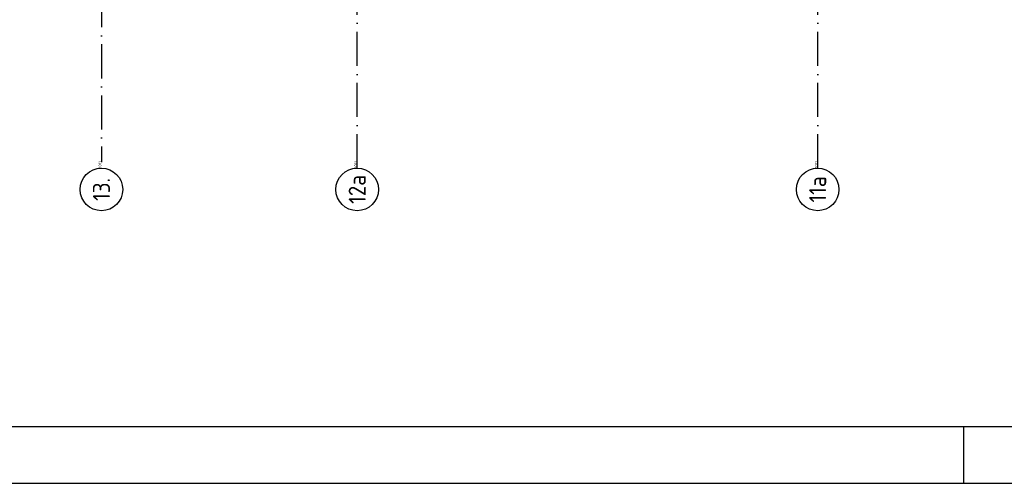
# Model space of a CAD drawing. Extents: x -866131 to -691536, y 173952 to 258052.
# Tile 11 of 160: x -818740 to -801420, y 173952 to 182115. Entities that reach past the tile are written whole.
import ezdxf
from ezdxf.enums import TextEntityAlignment as Align

# ---------------------------------------------------------------- set-up
doc = ezdxf.new("R2010")
doc.units = 0
doc.header["$LTSCALE"] = 100
doc.linetypes.add('DASHDOT', pattern=[9, 6, -1.5, 0, -1.5])
for name, color, linetype in [('00KAD025', 2, 'CONTINUOUS'), ('00KAD070', 5, 'CONTINUOUS'), ('AL$7----_STRAMIEN', 1, 'DASHDOT'), ('ALN-----_BLOCKNAAM', 2, 'CONTINUOUS')]:
    doc.layers.add(name, color=color, linetype=linetype)
doc.styles.get("Standard").update_dxf_attribs({"font": 'ISOCP'})

# ---------------------------------------------------------------- blocks, each defined once
blk = doc.blocks.new('1011')
at = {"layer": 'AL$7----_STRAMIEN', "color": 7, "linetype": 'CONTINUOUS'}
blk.add_circle((-750, 0), 750, dxfattribs=at)
at = {"layer": 'ALN-----_BLOCKNAAM', "linetype": 'CONTINUOUS'}
blk.add_text('1011', height=100, dxfattribs=at).set_placement((0, 0))

msp = doc.modelspace()

# ---------------------------------------------------------------- linework, layer by layer
at = {"layer": '00KAD025', "linetype": 'CONTINUOUS'}
for p, q in [((-802131.149, 173951.691), (-802131.149, 174951.691)), ((-866131.149, 173951.691), (-691536.071, 173951.691))]:
    msp.add_line(p, q, dxfattribs=at)
at = {"layer": '00KAD070', "linetype": 'CONTINUOUS'}
msp.add_line((-865131.149, 174951.691), (-692536.071, 174951.691), dxfattribs=at)
at = {"layer": 'AL$7----_STRAMIEN', "color": 1}
msp.add_line((-817302.65, 196083.397), (-817302.65, 179605.575), dxfattribs=at)
at = {"layer": 'AL$7----_STRAMIEN'}
for points in [[(-812802.826, 179501.228), (-812802.826, 221024.618)], [(-804702.826, 179501.228), (-804702.826, 221024.618)]]:
    msp.add_lwpolyline(points, dxfattribs=at)

# ---------------------------------------------------------------- block references
ref = msp.add_blockref('1011', (-817302.826, 179501.228), dxfattribs=dict(at, xscale=0.5, yscale=0.5, zscale=0.5, rotation=90))
ref.add_attrib('STR-NAAM', '13.', dxfattribs={"color": 3, "linetype": 'CONTINUOUS', "height": 300, "rotation": 90}).set_placement((-817302.826, 179126.228), align=Align.MIDDLE)
ref = msp.add_blockref('1011', (-812802.826, 179501.228), dxfattribs=dict(at, xscale=0.5, yscale=0.5, zscale=0.5, rotation=90))
ref.add_attrib('STR-NAAM', '12a', dxfattribs={"color": 3, "linetype": 'CONTINUOUS', "height": 300, "rotation": 90}).set_placement((-812802.826, 179126.228), align=Align.MIDDLE)
ref = msp.add_blockref('1011', (-804702.826, 179501.228), dxfattribs=dict(at, xscale=0.5, yscale=0.5, zscale=0.5, rotation=90))
ref.add_attrib('STR-NAAM', '11a', dxfattribs={"color": 3, "linetype": 'CONTINUOUS', "height": 300, "rotation": 90}).set_placement((-804702.826, 179126.228), align=Align.MIDDLE)

doc.saveas('drawing.dxf')
